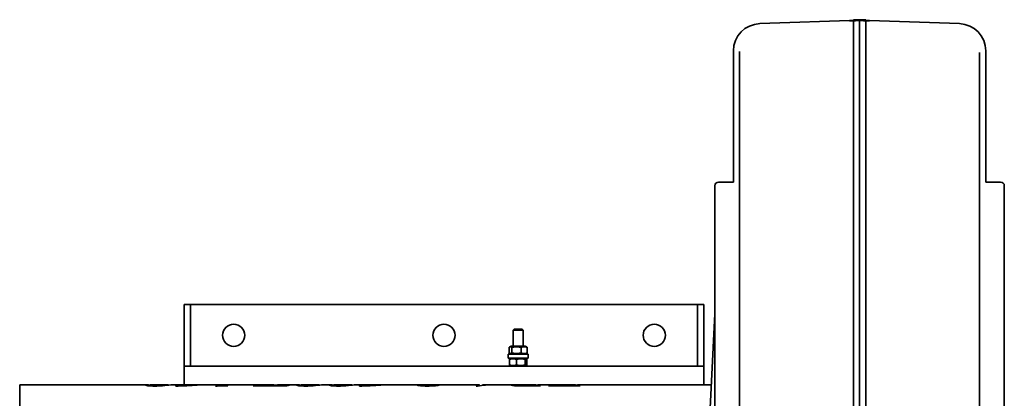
# Model space of a CAD drawing. Header units: millimetres. Extents: x 433 to 1247, y 168 to 1020.
# Tile 4 of 4: x 433 to 1229, y 713 to 1020. Entities that reach past the tile are written whole.
import ezdxf

# ---------------------------------------------------------------- set-up
doc = ezdxf.new("R2010")
doc.units = ezdxf.units.MM
doc.header["$LTSCALE"] = 4
doc.layers.add('Krawędzie widoczne(ISO)', color=7, linetype='Continuous', lineweight=35, true_color=0x262659)

msp = doc.modelspace()

# ---------------------------------------------------------------- linework, layer by layer
at = {"layer": 'Krawędzie widoczne(ISO)'}
for p, q in [((1031.23, 1016.48), (1112, 1019.3)), ((1107, 1019.52), (1112, 1019.7)), ((1107, 1019.52), (1107, 1019.31)), ((1112, 1019.48), (1107, 1019.31)), ((1107, 1019.31), (1107, 1019.13)), ((1112, 1019.48), (1112, 1019.7)), ((1117, 1019.52), (1112, 1019.7)), ((1112, 1019.48), (1117, 1019.31)), ((1112, 1019.3), (1192.77, 1016.48)), ((1112, 1019), (1112, 873.13)), ((1117, 1019.31), (1117, 1019.52)), ((1117, 1019.31), (1117, 1019.13)), ((1107, 1018.61), (1107, 873.02)), ((1117, 873.02), (1117, 1018.61)), ((1010, 891.21), (1010, 994.5)), ((1015, 856.47), (1015, 993.91)), ((1209, 993.21), (1209, 856)), ((1214, 994.5), (1214, 891.21)), ((995, 885.3), (995, 243.3)), ((1010, 888.3), (998, 888.3)), ((1010, 891.21), (1010, 888.21)), ((1214, 888.21), (1214, 891.21)), ((1226, 888.3), (1214, 888.3)), ((1229, 885.3), (1229, 243.3)), ((1107, 873.02), (1107, 564.07)), ((1112, 873.13), (1112, 564.06)), ((1117, 564.07), (1117, 873.02)), ((1015, 565.27), (1015, 856.47)), ((1209, 856), (1209, 565.3)), ((571, 789.3), (566, 789.3)), ((566, 789.23), (566, 789.3)), ((566, 755.35), (566, 789.23)), ((571, 789.3), (981, 789.3)), ((571, 789.3), (571, 789.23)), ((571, 755.35), (571, 789.23)), ((981, 789.23), (981, 789.3)), ((986, 789.3), (981, 789.3)), ((981, 789.23), (981, 755.35)), ((986, 789.3), (986, 789.23)), ((986, 789.23), (986, 755.35)), ((995, 781.53), (989.97, 679.71)), ((832.76, 769.3), (832, 768.54)), ((840, 768.54), (832, 768.54)), ((832, 755.5), (832, 768.54)), ((832.76, 769.3), (839.23, 769.3)), ((839.23, 769.3), (840, 768.54)), ((840, 755.5), (840, 768.54)), ((566, 745.42), (566, 755.35)), ((571, 755.35), (571, 745.42)), ((844, 749), (828, 749)), ((828, 749), (828, 745.8)), ((828.65, 754.43), (828.65, 750.08)), ((830.35, 755.5), (829.16, 754.82)), ((830.35, 749), (829.16, 749.69)), ((841.65, 755.5), (830.35, 755.5)), ((830.99, 754.43), (830.99, 750.08)), ((838.34, 754.43), (838.34, 750.08)), ((841.65, 755.5), (842.84, 754.82)), ((841.65, 749), (842.84, 749.69)), ((843.34, 754.43), (843.34, 750.08)), ((844, 749), (844, 745.8)), ((981, 745.42), (981, 755.35)), ((986, 755.35), (986, 745.42)), ((566, 739.3), (566, 745.42)), ((571, 739.3), (571, 745.42)), ((844, 745.8), (828, 745.8)), ((828.92, 740.38), (828.92, 744.73)), ((830.35, 745.8), (829.39, 745.25)), ((834.62, 740.38), (834.62, 744.73)), ((841.65, 745.8), (842.61, 745.25)), ((841.7, 740.38), (841.7, 744.73)), ((843.08, 740.38), (843.08, 744.73)), ((981, 745.42), (981, 739.3)), ((986, 745.42), (986, 739.3)), ((566, 739.3), (986, 739.3)), ((566, 739.3), (566, 729.3)), ((830.35, 739.3), (829.39, 739.86)), ((841.65, 739.3), (842.61, 739.86)), ((986, 729.3), (986, 739.3)), ((566, 724.19), (566, 729.3)), ((986, 729.3), (986, 724.24)), ((433, 724.24), (433, 404.24)), ((433, 724.24), (535.11, 724.24)), ((538.29, 723.35), (538.29, 723.85)), ((539.87, 724.24), (551.86, 724.24)), ((556.66, 724.24), (563.06, 724.24)), ((559.19, 723.32), (559.19, 723.22)), ((567.25, 724.17), (567.25, 724.22)), ((567.63, 724.24), (577.26, 724.24)), ((575.09, 723.88), (575.09, 724.18)), ((576.32, 723.95), (576.32, 724.23)), ((582.23, 724.24), (596.59, 724.24)), ((592.62, 723.22), (591.39, 723.22)), ((597.08, 723.35), (597.08, 723.7)), ((600.6, 724.24), (637.94, 724.24)), ((600.99, 723.46), (600.99, 723.56)), ((648.69, 723.29), (621.81, 723.29)), ((624.7, 724.03), (625.64, 724.03)), ((624.7, 723.29), (624.7, 724.03)), ((625.16, 723.29), (625.16, 723.81)), ((630.73, 723.51), (633.62, 723.51)), ((633.62, 723.29), (633.62, 723.51)), ((638.08, 723.51), (640.08, 723.51)), ((638.08, 723.29), (638.08, 723.51)), ((642.49, 724.24), (657.07, 724.24)), ((650.21, 724.03), (651.15, 724.03)), ((650.21, 723.81), (650.21, 724.03)), ((660.24, 723.35), (660.24, 723.85)), ((661.82, 724.24), (673.82, 724.24)), ((678.62, 724.24), (683.52, 724.24)), ((686.69, 723.35), (686.69, 723.85)), ((688.27, 724.24), (700.27, 724.24)), ((705.07, 724.24), (711.47, 724.24)), ((707.59, 723.32), (707.59, 723.22)), ((715.66, 724.17), (715.66, 724.22)), ((716.03, 724.24), (725.66, 724.24)), ((723.49, 723.88), (723.49, 724.18)), ((724.72, 723.95), (724.72, 724.23)), ((730.64, 724.24), (759.45, 724.24)), ((759.04, 723.3), (759.04, 724.03)), ((762.15, 724.24), (803.76, 724.24)), ((770.93, 723.71), (770.93, 723.88)), ((803.02, 723.21), (802.1, 723.21)), ((804.96, 723.48), (804.96, 723.66)), ((807.22, 723.75), (807.22, 723.95)), ((808.16, 724.24), (814.32, 724.24)), ((816.41, 724.24), (838.07, 724.24)), ((835.64, 723.39), (835.64, 723.92)), ((840.25, 724.21), (840.25, 724.24)), ((853.63, 723.29), (841.05, 723.29)), ((844.79, 723.29), (844.79, 723.5)), ((845.47, 724.24), (848.73, 724.24)), ((848.68, 723.29), (848.68, 724.23)), ((849.22, 723.29), (849.22, 724.24)), ((849.74, 723.29), (849.74, 723.59)), ((853.6, 724.24), (870.66, 724.24)), ((885.71, 723.29), (860.52, 723.29)), ((862.69, 723.99), (863.64, 723.99)), ((862.69, 723.29), (862.69, 723.99)), ((863.46, 723.29), (863.46, 723.86)), ((864.12, 723.29), (864.12, 723.69)), ((869.7, 724.1), (868.75, 724.1)), ((872.39, 723.49), (876.88, 723.49)), ((876.88, 723.29), (876.88, 723.49)), ((880.85, 724.23), (877.5, 724.23)), ((877.93, 724.24), (881.37, 724.24)), ((880.85, 723.29), (880.85, 724.23)), ((881.37, 723.29), (881.37, 724.24)), ((882.11, 723.29), (882.11, 723.59)), ((885.48, 723.39), (886.03, 723.39)), ((885.86, 724.24), (992.17, 724.24))]:
    msp.add_line(p, q, dxfattribs=at)
for centre in [(606, 764.3), (776, 764.3), (946, 764.3)]:
    msp.add_circle(centre, 9, dxfattribs=at)
for centre, radius, start, end in [((1032, 994.5), 22, 92, 180), ((1192, 994.5), 22, 0, 88), ((998, 885.3), 3, 90, 180), ((1226, 885.3), 3, 0, 90)]:
    msp.add_arc(centre, radius, start, end, dxfattribs=at)
for points, weights in [([(1112, 1019), (1108, 1018.86), (1104, 1018.72)], [1.00001569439, 1.00001569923, 1.00001560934]), ([(1112, 1019), (1116, 1018.86), (1120, 1018.72)], [1.00001569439, 1.00001569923, 1.00001560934]), ([(830.99, 754.43), (829.82, 755.52), (828.65, 754.43)], [1, 1.15470053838, 1]), ([(828.65, 750.08), (829.82, 748.99), (830.99, 750.08)], [1, 1.15470053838, 1]), ([(838.34, 754.43), (834.66, 755.52), (830.99, 754.43)], [1, 1.15470053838, 1]), ([(830.99, 750.08), (834.66, 748.99), (838.34, 750.08)], [1, 1.15470053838, 1]), ([(843.34, 754.43), (840.84, 755.52), (838.34, 754.43)], [1, 1.15470053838, 1]), ([(838.34, 750.08), (840.84, 748.99), (843.34, 750.08)], [1, 1.15470053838, 1]), ([(842.84, 754.82), (843.08, 754.68), (843.34, 754.43)], [1.0498363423, 1.03121774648, 1]), ([(843.34, 750.08), (843.08, 749.83), (842.84, 749.69)], [1, 1.03121774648, 1.0498363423]), ([(834.62, 744.73), (831.77, 745.82), (828.92, 744.73)], [1, 1.15470053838, 1]), ([(828.92, 744.73), (829.17, 745.12), (829.39, 745.25)], [1, 1.05065249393, 1.06813541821]), ([(828.92, 740.38), (831.77, 739.29), (834.62, 740.38)], [1, 1.15470053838, 1]), ([(829.39, 739.86), (829.17, 739.99), (828.92, 740.38)], [1.06813541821, 1.05065249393, 1]), ([(841.7, 744.73), (838.16, 745.82), (834.62, 744.73)], [1, 1.15470053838, 1]), ([(834.62, 740.38), (838.16, 739.29), (841.7, 740.38)], [1, 1.15470053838, 1]), ([(843.08, 744.73), (842.39, 745.82), (841.7, 744.73)], [1, 1.15470053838, 1]), ([(841.7, 740.38), (842.39, 739.29), (843.08, 740.38)], [1, 1.15470053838, 1])]:
    msp.add_rational_spline(points, weights, degree=2, dxfattribs=at)
for points, knots in [([(1107, 1018.61), (1107, 1018.64), (1106.92, 1018.67), (1106.62, 1018.71), (1106.39, 1018.73), (1105.86, 1018.75), (1105.52, 1018.75), (1104.78, 1018.74), (1104.38, 1018.74), (1104, 1018.72), (1104, 1018.72), (1104, 1018.72), (1104, 1018.72)], [-0.451713, -0.451713, -0.451713, -0.451713, -0.3393003, -0.3393003, -0.2261108, -0.2261108, -0.1130554, -0.1130554, 0, 0, 0, 0.0007061, 0.0007061, 0.0007061, 0.0007061]), ([(1120, 1018.72), (1120, 1018.72), (1119.99, 1018.72), (1119.99, 1018.72), (1119.61, 1018.74), (1119.21, 1018.74), (1118.47, 1018.75), (1118.14, 1018.75), (1117.61, 1018.73), (1117.37, 1018.71), (1117.07, 1018.67), (1117, 1018.64), (1117, 1018.61)], [-0.0007061, -0.0007061, -0.0007061, -0.0007061, 0, 0, 0, 0.1130554, 0.1130554, 0.2261108, 0.2261108, 0.3393003, 0.3393003, 0.451713, 0.451713, 0.451713, 0.451713]), ([(534.42, 724.1), (534.42, 724.24), (534.98, 724.28), (536.1, 724.19), (536.71, 724.15), (537.46, 724.07), (538.35, 723.98)], [0, 0, 0, 0, 1, 1, 1, 1.548952, 1.548952, 1.548952, 1.548952]), ([(542.26, 723.22), (540.05, 723.22), (538.19, 723.33), (536.68, 723.5), (535.18, 723.68), (534.42, 723.94), (534.42, 724.1)], [0, 0, 0, 0, 1, 1, 1, 2, 2, 2, 2]), ([(538.29, 723.85), (538.29, 723.71), (538.68, 723.58), (539.46, 723.5), (540.24, 723.41), (541.15, 723.36), (542.2, 723.36)], [0, 0, 0, 0, 1, 1, 1, 2, 2, 2, 2]), ([(542.2, 723.36), (543.19, 723.36), (544.2, 723.4), (545.23, 723.48), (546.26, 723.56), (547.33, 723.72), (548.42, 723.88), (549.52, 724.05), (550.57, 724.21), (551.58, 724.24)], [0, 0, 0, 0, 1, 1, 1, 2, 2, 2, 3, 3, 3, 3]), ([(559.19, 723.32), (562.14, 723.4), (565.01, 723.55), (567.78, 723.73), (570.55, 723.9), (572.99, 724.09), (575.09, 724.18)], [0, 0, 0, 0, 1, 1, 1, 2, 2, 2, 2]), ([(570.51, 724.15), (568.32, 724.15), (566.45, 724.18), (564.91, 724.21), (564.06, 724.23), (563.45, 724.24), (563.06, 724.24)], [0, 0, 0, 0, 1, 1, 1, 1.548498, 1.548498, 1.548498, 1.548498]), ([(582.23, 724.24), (581.94, 724.24), (581.59, 724.23), (581.21, 724.22), (579.57, 724.17), (577.35, 724.02), (574.54, 723.84), (571.74, 723.67), (568.83, 723.49), (565.82, 723.37)], [0.763278, 0.763278, 0.763278, 0.763278, 1, 1, 1, 2, 2, 2, 3, 3, 3, 3]), ([(567.25, 724.22), (567.25, 724.25), (567.75, 724.24), (568.75, 724.23), (569.75, 724.21), (570.97, 724.2), (572.4, 724.2)], [0, 0, 0, 0, 1, 1, 1, 2, 2, 2, 2]), ([(572.4, 724.2), (573.01, 724.2), (573.59, 724.2), (574.13, 724.2), (574.67, 724.21), (575.4, 724.22), (576.32, 724.23)], [0, 0, 0, 0, 1, 1, 1, 2, 2, 2, 2]), ([(597.08, 723.7), (597.08, 723.65), (597.24, 723.61), (597.56, 723.58), (597.89, 723.55), (598.33, 723.53), (598.91, 723.53)], [0, 0, 0, 0, 1, 1, 1, 2, 2, 2, 2]), ([(640.08, 723.51), (642.18, 723.51), (643.87, 723.53), (645.16, 723.58), (646.44, 723.63), (647.48, 723.69), (648.27, 723.77), (649.07, 723.84), (649.71, 723.94), (650.21, 724.03)], [0, 0, 0, 0, 1, 1, 1, 2, 2, 2, 3, 3, 3, 3]), ([(656.38, 724.1), (656.38, 724.24), (656.94, 724.28), (658.05, 724.19), (658.67, 724.15), (659.42, 724.07), (660.31, 723.98)], [0, 0, 0, 0, 1, 1, 1, 1.548952, 1.548952, 1.548952, 1.548952]), ([(664.22, 723.22), (662.01, 723.22), (660.15, 723.33), (658.64, 723.5), (657.13, 723.68), (656.38, 723.94), (656.38, 724.1)], [0, 0, 0, 0, 1, 1, 1, 2, 2, 2, 2]), ([(660.24, 723.85), (660.24, 723.71), (660.63, 723.58), (661.41, 723.5), (662.2, 723.41), (663.11, 723.36), (664.16, 723.36)], [0, 0, 0, 0, 1, 1, 1, 2, 2, 2, 2]), ([(664.16, 723.36), (665.15, 723.36), (666.16, 723.4), (667.19, 723.48), (668.22, 723.56), (669.28, 723.72), (670.38, 723.88), (671.47, 724.05), (672.53, 724.21), (673.54, 724.24)], [0, 0, 0, 0, 1, 1, 1, 2, 2, 2, 3, 3, 3, 3]), ([(682.83, 724.1), (682.83, 724.24), (683.39, 724.28), (684.5, 724.19), (685.12, 724.15), (685.87, 724.07), (686.76, 723.98)], [0, 0, 0, 0, 1, 1, 1, 1.548952, 1.548952, 1.548952, 1.548952]), ([(690.67, 723.22), (688.46, 723.22), (686.6, 723.33), (685.09, 723.5), (683.58, 723.68), (682.83, 723.94), (682.83, 724.1)], [0, 0, 0, 0, 1, 1, 1, 2, 2, 2, 2]), ([(686.69, 723.85), (686.69, 723.71), (687.08, 723.58), (687.86, 723.5), (688.65, 723.41), (689.56, 723.36), (690.61, 723.36)], [0, 0, 0, 0, 1, 1, 1, 2, 2, 2, 2]), ([(690.61, 723.36), (691.6, 723.36), (692.61, 723.4), (693.64, 723.48), (694.67, 723.56), (695.73, 723.72), (696.83, 723.88), (697.92, 724.05), (698.98, 724.21), (699.99, 724.24)], [0, 0, 0, 0, 1, 1, 1, 2, 2, 2, 3, 3, 3, 3]), ([(707.59, 723.32), (710.55, 723.4), (713.41, 723.55), (716.19, 723.73), (718.96, 723.9), (721.4, 724.09), (723.49, 724.18)], [0, 0, 0, 0, 1, 1, 1, 2, 2, 2, 2]), ([(718.92, 724.15), (716.73, 724.15), (714.86, 724.18), (713.31, 724.21), (712.47, 724.23), (711.85, 724.24), (711.47, 724.24)], [0, 0, 0, 0, 1, 1, 1, 1.548498, 1.548498, 1.548498, 1.548498]), ([(730.64, 724.24), (730.34, 724.24), (730, 724.23), (729.61, 724.22), (727.97, 724.17), (725.75, 724.02), (722.95, 723.84), (720.15, 723.67), (717.24, 723.49), (714.23, 723.37)], [0.763278, 0.763278, 0.763278, 0.763278, 1, 1, 1, 2, 2, 2, 3, 3, 3, 3]), ([(715.66, 724.22), (715.66, 724.25), (716.16, 724.24), (717.16, 724.23), (718.16, 724.21), (719.38, 724.2), (720.81, 724.2)], [0, 0, 0, 0, 1, 1, 1, 2, 2, 2, 2]), ([(720.81, 724.2), (721.42, 724.2), (721.99, 724.2), (722.54, 724.2), (723.08, 724.21), (723.81, 724.22), (724.72, 724.23)], [0, 0, 0, 0, 1, 1, 1, 2, 2, 2, 2]), ([(762.53, 723.22), (760.31, 723.22), (758.45, 723.31), (756.94, 723.46), (755.42, 723.61), (754.66, 723.77), (754.66, 723.91)], [0, 0, 0, 0, 1, 1, 1, 2, 2, 2, 2]), ([(759.04, 724.03), (759.04, 723.94), (759.58, 723.84), (760.68, 723.75), (761.78, 723.67), (763.2, 723.61), (764.96, 723.61)], [0, 0, 0, 0, 1, 1, 1, 2, 2, 2, 2]), ([(771.85, 723.86), (770.97, 723.7), (769.69, 723.54), (768, 723.41), (766.31, 723.29), (764.49, 723.22), (762.53, 723.22)], [0, 0, 0, 0, 1, 1, 1, 2, 2, 2, 2]), ([(830.44, 723.93), (830.44, 724.05), (831.21, 724.13), (832.74, 724.18), (834.27, 724.22), (836.78, 724.23), (840.25, 724.24)], [0, 0, 0, 0, 1, 1, 1, 2, 2, 2, 2]), ([(841.05, 723.29), (838.93, 723.29), (837.04, 723.33), (835.38, 723.4), (833.73, 723.47), (832.49, 723.56), (831.67, 723.65), (830.85, 723.75), (830.44, 723.85), (830.44, 723.93)], [0, 0, 0, 0, 1, 1, 1, 2, 2, 2, 3, 3, 3, 3]), ([(846.25, 724.23), (842.67, 724.23), (840, 724.22), (838.26, 724.18), (836.51, 724.14), (835.64, 724.07), (835.64, 723.92)], [0, 0, 0, 0, 1, 1, 1, 2, 2, 2, 2]), ([(835.64, 723.92), (835.64, 723.81), (836.18, 723.7), (837.26, 723.61), (838.33, 723.52), (840.05, 723.47), (842.39, 723.47)], [0, 0, 0, 0, 1, 1, 1, 2, 2, 2, 2]), ([(840.25, 724.22), (840.4, 724.23), (840.57, 724.23), (840.75, 724.23), (842.07, 724.24), (844.2, 724.24), (847.14, 724.24)], [0.864986, 0.864986, 0.864986, 0.864986, 1, 1, 1, 2, 2, 2, 2]), ([(849.74, 723.59), (849.74, 723.54), (849.98, 723.49), (850.45, 723.45), (850.93, 723.42), (851.84, 723.4), (853.17, 723.4)], [0, 0, 0, 0, 1, 1, 1, 2, 2, 2, 2]), ([(877.5, 724.23), (875.16, 724.23), (873.46, 724.23), (872.42, 724.22), (871.37, 724.2), (870.46, 724.18), (869.7, 724.1)], [0, 0, 0, 0, 1, 1, 1, 2, 2, 2, 2]), ([(873, 724.22), (873.07, 724.23), (873.2, 724.23), (873.37, 724.23), (873.67, 724.24), (874.08, 724.24), (874.6, 724.24), (875.13, 724.24), (876.24, 724.24), (877.93, 724.24)], [0.407423, 0.407423, 0.407423, 0.407423, 1, 1, 1, 2, 2, 2, 3, 3, 3, 3]), ([(882.11, 723.59), (882.11, 723.54), (882.34, 723.49), (882.79, 723.45), (883.25, 723.41), (884.15, 723.39), (885.48, 723.39)], [0, 0, 0, 0, 1, 1, 1, 2, 2, 2, 2])]:
    msp.add_open_spline(points, degree=3, knots=knots, dxfattribs=at)
for points in [[(591.39, 723.22), (593.79, 724.16), (596.19, 724.45), (598.6, 724.09)], [(633.62, 723.51), (635.81, 724.25), (638, 724.43), (640.19, 724.04)], [(802.1, 723.21), (802.99, 724.31), (803.87, 724.53), (804.76, 723.87)], [(539.87, 724.24), (538.81, 724.24), (538.29, 724.06), (538.29, 723.85)], [(548.32, 723.47), (546.51, 723.31), (544.49, 723.22), (542.26, 723.22)], [(555.13, 724.16), (553.34, 724.01), (551.07, 723.7), (548.32, 723.47)], [(551.58, 724.24), (552.55, 724.26), (553.15, 724.15), (553.4, 723.99)], [(556.66, 724.24), (556.29, 724.24), (555.78, 724.21), (555.13, 724.16)], [(565.82, 723.37), (564.03, 723.3), (561.82, 723.24), (559.19, 723.22)], [(575.09, 724.18), (573.22, 724.16), (571.69, 724.15), (570.51, 724.15)], [(576.32, 724.23), (577.68, 724.26), (578.67, 724.22), (579.28, 724.13)], [(601.34, 723.47), (598.43, 723.39), (595.52, 723.31), (592.62, 723.22)], [(597.13, 723.78), (597.1, 723.76), (597.08, 723.73), (597.08, 723.7)], [(597.73, 723.93), (597.37, 723.85), (597.17, 723.79), (597.13, 723.78)], [(600.6, 724.24), (599.64, 724.24), (598.69, 724.14), (597.73, 723.93)], [(598.91, 723.53), (599.34, 723.53), (600.04, 723.54), (600.99, 723.56)], [(600.99, 723.56), (601.11, 723.53), (601.22, 723.5), (601.34, 723.47)], [(621.81, 723.29), (622.77, 723.63), (623.74, 723.88), (624.7, 724.03)], [(625.64, 724.03), (625.32, 723.97), (625.16, 723.89), (625.16, 723.81)], [(625.16, 723.81), (625.16, 723.72), (625.54, 723.63), (626.3, 723.57)], [(626.3, 723.57), (626.87, 723.53), (628.35, 723.51), (630.73, 723.51)], [(642.49, 724.24), (641.02, 724.24), (639.55, 723.99), (638.08, 723.51)], [(651.15, 724.03), (650.33, 723.88), (649.51, 723.63), (648.69, 723.29)], [(661.82, 724.24), (660.77, 724.24), (660.24, 724.06), (660.24, 723.85)], [(670.28, 723.47), (668.47, 723.31), (666.45, 723.22), (664.22, 723.22)], [(677.08, 724.16), (675.29, 724.01), (673.02, 723.7), (670.28, 723.47)], [(673.54, 724.24), (674.5, 724.26), (675.11, 724.15), (675.36, 723.99)], [(678.62, 724.24), (678.25, 724.24), (677.74, 724.21), (677.08, 724.16)], [(688.27, 724.24), (687.22, 724.24), (686.69, 724.06), (686.69, 723.85)], [(696.73, 723.47), (694.92, 723.31), (692.9, 723.22), (690.67, 723.22)], [(703.53, 724.16), (701.74, 724.01), (699.47, 723.7), (696.73, 723.47)], [(699.99, 724.24), (700.95, 724.26), (701.56, 724.15), (701.81, 723.99)], [(705.07, 724.24), (704.7, 724.24), (704.19, 724.21), (703.53, 724.16)], [(714.23, 723.37), (712.44, 723.3), (710.23, 723.24), (707.59, 723.22)], [(723.49, 724.18), (721.63, 724.16), (720.1, 724.15), (718.92, 724.15)], [(724.72, 724.23), (726.09, 724.26), (727.08, 724.22), (727.68, 724.13)], [(754.66, 723.91), (754.66, 724.01), (754.93, 724.07), (755.46, 724.12)], [(755.46, 724.12), (756.3, 724.2), (757.83, 724.25), (760.04, 724.24)], [(761.01, 724.23), (759.69, 724.21), (759.04, 724.15), (759.04, 724.03)], [(760.04, 724.24), (760.34, 724.24), (760.65, 724.23), (760.97, 724.23)], [(762.15, 724.24), (761.73, 724.24), (761.35, 724.24), (761.01, 724.23)], [(764.96, 723.61), (767.38, 723.61), (769.37, 723.73), (770.93, 723.88)], [(770.93, 723.88), (771.24, 723.87), (771.54, 723.87), (771.85, 723.86)], [(816.41, 724.24), (811.94, 724.24), (807.48, 723.89), (803.02, 723.21)], [(804.76, 723.87), (804.89, 723.77), (804.96, 723.7), (804.96, 723.66)], [(807.22, 723.95), (809.93, 724.17), (812.65, 724.27), (815.36, 724.23)], [(808.16, 724.24), (807.84, 724.24), (807.53, 724.14), (807.22, 723.95)], [(840.25, 724.24), (839.45, 724.24), (838.72, 724.24), (838.07, 724.24)], [(842.39, 723.47), (843.02, 723.47), (843.82, 723.48), (844.79, 723.5)], [(844.79, 723.5), (846.09, 723.93), (847.39, 724.17), (848.68, 724.23)], [(848.68, 724.23), (847.56, 724.23), (846.75, 724.23), (846.25, 724.23)], [(847.14, 724.24), (847.71, 724.24), (848.4, 724.24), (849.22, 724.24)], [(849.22, 724.24), (849.95, 724.24), (850.68, 724.18), (851.4, 724.06)], [(850.54, 723.89), (850.01, 723.77), (849.74, 723.66), (849.74, 723.59)], [(853.6, 724.24), (852.58, 724.24), (851.56, 724.12), (850.54, 723.89)], [(853.17, 723.4), (853.46, 723.4), (853.72, 723.4), (853.97, 723.39)], [(853.97, 723.39), (853.86, 723.36), (853.74, 723.33), (853.63, 723.29)], [(860.52, 723.29), (861.24, 723.6), (861.97, 723.83), (862.69, 723.99)], [(863.64, 723.99), (863.52, 723.94), (863.46, 723.9), (863.46, 723.86)], [(863.46, 723.86), (863.46, 723.8), (863.68, 723.74), (864.12, 723.69)], [(864.12, 723.69), (864.71, 723.63), (865.57, 723.57), (866.7, 723.53)], [(866.7, 723.53), (867.52, 723.5), (869.41, 723.49), (872.39, 723.49)], [(868.75, 724.1), (869.71, 724.24), (870.67, 724.27), (871.63, 724.2)], [(876.88, 723.49), (878.2, 723.93), (879.53, 724.18), (880.85, 724.23)], [(881.37, 724.24), (882.1, 724.24), (882.84, 724.17), (883.57, 724.04)], [(882.85, 723.9), (882.36, 723.79), (882.11, 723.67), (882.11, 723.59)], [(885.86, 724.24), (884.86, 724.24), (883.85, 724.12), (882.85, 723.9)], [(886.03, 723.39), (885.92, 723.36), (885.82, 723.33), (885.71, 723.29)]]:
    msp.add_open_spline(points, degree=3, dxfattribs=at)

doc.saveas('drawing.dxf')
